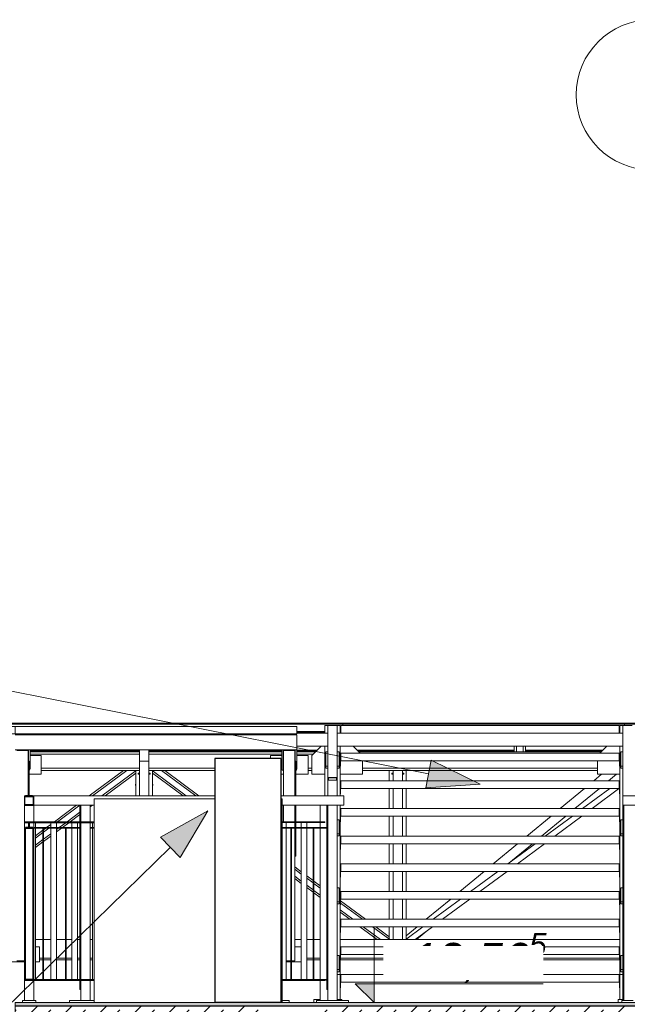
# Model space of a CAD drawing. Header units: centimetres. Extents: x -1103 to 10505, y -997 to 1780.
# Tile 75 of 102: x 8643 to 8967, y 834 to 1358. Entities that reach past the tile are written whole.
import ezdxf
from ezdxf.enums import TextEntityAlignment as Align

# ---------------------------------------------------------------- set-up
doc = ezdxf.new("R2010")
doc.units = ezdxf.units.CM
doc.header["$LTSCALE"] = 0.1
doc.header["$MEASUREMENT"] = 0
doc.linetypes.add('Wipeout_Contour', pattern=[1000, 0, -1000])
for name, color, linetype in [('2_barierki.K_IR', 7, 'Continuous'), ('2_kładka_IFC.K_IR', 7, 'Continuous'), ('2_lądowisko_IFC.ISTN', 7, 'Continuous'), ('2_schody.K_IR', 7, 'Continuous'), ('2_stropy.K_IR', 7, 'Continuous'), ('3_lądowisko.K_IR', 7, 'Continuous'), ('3_opisy.K_IR', 7, 'Continuous'), ('4_osie.ISTN', 7, 'Continuous'), ('5_wymiary.K_IR', 7, 'Continuous')]:
    doc.layers.add(name, color=color, linetype=linetype)
doc.styles.add('GENERATED_STYLE_1', font='txt')
doc.styles.add('GENERATED_STYLE_3', font='txt')
pattern_1 = [(45, (10358.23, -421.512), (-15.9099, 15.9099), []), (45, (10352.927, -416.21), (-15.9099, 15.9099), [])]
pattern_2 = [(45, (10358.23, -421.512), (-9.19239, 9.19239), []), (45, (10353.634, -416.916), (-9.19239, 9.19239), [9.75, -3.25])]

# ---------------------------------------------------------------- blocks, each defined once
blk = doc.blocks.new('ElemPrzekroju_678_2', base_point=(10358.23, -421.51))
at = {"layer": '3_lądowisko.K_IR', "color": 7, "linetype": 'Continuous', "lineweight": 15}
for p, q in [((8641.5, 983.79), (8774.22, 983.79)), ((8774.22, 983.79), (9043.14, 983.79))]:
    blk.add_line(p, q, dxfattribs=at)
blk = doc.blocks.new('ElemPrzekroju_681_2', base_point=(10358.23, -421.51))
at = {"layer": '3_lądowisko.K_IR', "color": 7, "linetype": 'Continuous', "lineweight": 15}
blk.add_line((8383.41, 983.79), (9035.77, 983.79), dxfattribs=at)
blk = doc.blocks.new('ElemPrzekroju_699_2', base_point=(10358.23, -421.51))
at = {"color": 254, "linetype": 'Wipeout_Contour', "lineweight": 0, "ltscale": 34798.264942}
blk.add_wipeout([(8650.86, 944.97), (8645.86, 944.97), (8645.86, 939.97), (8650.86, 939.97)], dxfattribs=at).dxf.layer = '2_barierki.K_IR'
at = {"layer": '2_barierki.K_IR', "linetype": 'Continuous', "lineweight": 0, "true_color": 0x000000}
h = blk.add_hatch(dxfattribs=at)
h.set_pattern_fill('Stal_0002', color=18, style=0, pattern_type=2)
h.set_pattern_definition(pattern_1)
h.paths.add_polyline_path([(8650.86, 944.97), (8645.86, 944.97), (8645.86, 939.97), (8650.86, 939.97)])
at = {"layer": '2_barierki.K_IR', "color": 7, "linetype": 'Continuous', "lineweight": 0}
for p, q in [((8645.86, 944.97), (8645.86, 939.97)), ((8650.86, 944.97), (8645.86, 944.97)), ((8646.43, 944.98), (8650.29, 944.98)), ((8650.86, 944.97), (8650.86, 939.97)), ((8650.86, 939.97), (8645.86, 939.97))]:
    blk.add_line(p, q, dxfattribs=at)
blk = doc.blocks.new('ElemPrzekroju_700_2', base_point=(10358.23, -421.51))
at = {"color": 254, "linetype": 'Wipeout_Contour', "lineweight": 0, "ltscale": 34758.954072}
blk.add_wipeout([(8650.86, 847.22), (8645.86, 847.22), (8645.86, 846.72), (8650.86, 846.72)], dxfattribs=at).dxf.layer = '2_barierki.K_IR'
at = {"layer": '2_barierki.K_IR', "linetype": 'Continuous', "lineweight": 0, "true_color": 0x000000}
h = blk.add_hatch(dxfattribs=at)
h.set_pattern_fill('Stal_0002', color=18, style=0, pattern_type=2)
h.set_pattern_definition(pattern_1)
h.paths.add_polyline_path([(8650.86, 847.22), (8645.86, 847.22), (8645.86, 846.72), (8650.86, 846.72)])
at = {"layer": '2_barierki.K_IR', "color": 7, "linetype": 'Continuous', "lineweight": 0}
for p, q in [((8645.86, 847.22), (8645.86, 846.72)), ((8650.86, 847.22), (8645.86, 847.22)), ((8650.86, 846.72), (8645.86, 846.72)), ((8650.86, 847.22), (8650.86, 846.72))]:
    blk.add_line(p, q, dxfattribs=at)
blk = doc.blocks.new('ElemPrzekroju_701_2', base_point=(10358.23, -421.51))
at = {"color": 254, "linetype": 'Wipeout_Contour', "lineweight": 0, "ltscale": 34793.310544}
blk.add_wipeout([(8650.86, 931.22), (8645.86, 931.22), (8645.86, 930.72), (8650.86, 930.72)], dxfattribs=at).dxf.layer = '2_barierki.K_IR'
at = {"layer": '2_barierki.K_IR', "linetype": 'Continuous', "lineweight": 0, "true_color": 0x000000}
h = blk.add_hatch(dxfattribs=at)
h.set_pattern_fill('Stal_0002', color=18, style=0, pattern_type=2)
h.set_pattern_definition(pattern_1)
h.paths.add_polyline_path([(8650.86, 931.22), (8645.86, 931.22), (8645.86, 930.72), (8650.86, 930.72)])
at = {"layer": '2_barierki.K_IR', "color": 7, "linetype": 'Continuous', "lineweight": 0}
for p, q in [((8645.86, 931.22), (8645.86, 930.72)), ((8650.86, 931.22), (8645.86, 931.22)), ((8650.86, 930.72), (8645.86, 930.72)), ((8650.86, 931.22), (8650.86, 930.72))]:
    blk.add_line(p, q, dxfattribs=at)
blk = doc.blocks.new('ElemPrzekroju_703_2', base_point=(10358.23, -421.51))
at = {"layer": '2_stropy.K_IR', "color": 7, "linetype": 'Continuous', "lineweight": 9}
for p, q in [((8815.31, 982.49), (8815.31, 983.29)), ((8815.31, 983.29), (8965.31, 983.29)), ((8965.31, 982.49), (8965.31, 983.29))]:
    blk.add_line(p, q, dxfattribs=at)
blk = doc.blocks.new('ElemPrzekroju_731_2', base_point=(10358.23, -421.51))
at = {"layer": '2_lądowisko_IFC.ISTN', "color": 252, "linetype": 'Continuous', "lineweight": 9}
for p, q in [((8790.86, 978.89), (8805.87, 978.89)), ((8807.37, 978.49), (8790.86, 978.49)), ((8964.37, 978.49), (8812.37, 978.49)), ((8813.87, 978.89), (8814.37, 978.89)), ((8807.37, 971.49), (8790.86, 971.49)), ((8964.37, 971.49), (8812.37, 971.49)), ((8906.61, 968.49), (8906.61, 971.49)), ((8907.81, 968.49), (8907.81, 971.49)), ((8911.41, 968.49), (8911.41, 971.49)), ((8912.61, 968.49), (8912.61, 971.49)), ((8706.61, 969.39), (8648.86, 969.39)), ((8706.61, 968.84), (8648.86, 968.84)), ((8648.86, 968.49), (8707.1, 968.49)), ((8648.86, 967.29), (8707.1, 967.29)), ((8706.61, 968.49), (8706.61, 969.49)), ((8706.61, 968.49), (8706.96, 968.49)), ((8706.96, 968.49), (8707.1, 968.49)), ((8707.1, 969.49), (8707.1, 963.49)), ((8712.1, 969.49), (8712.1, 963.49)), ((8712.1, 968.49), (8782.86, 968.49)), ((8712.1, 968.49), (8712.26, 968.49)), ((8712.1, 967.29), (8782.86, 967.29)), ((8712.26, 968.49), (8712.61, 968.49)), ((8712.61, 968.49), (8712.61, 969.49)), ((8782.86, 969.39), (8712.61, 969.39)), ((8782.86, 968.84), (8712.61, 968.84)), ((8801.71, 969.39), (8790.86, 969.39)), ((8801.16, 968.84), (8790.86, 968.84)), ((8790.86, 968.49), (8800.81, 968.49)), ((8790.86, 967.29), (8799.61, 967.29)), ((8906.61, 969.39), (8822.93, 969.39)), ((8906.61, 968.84), (8823.48, 968.84)), ((8823.83, 968.49), (8952.91, 968.49)), ((8906.61, 968.49), (8906.96, 968.49)), ((8906.96, 968.49), (8907.81, 968.49)), ((8907.81, 968.49), (8911.41, 968.49)), ((8911.41, 968.49), (8912.26, 968.49)), ((8912.26, 968.49), (8912.61, 968.49)), ((8953.81, 969.39), (8912.61, 969.39)), ((8953.26, 968.84), (8912.61, 968.84)), ((8707.1, 963.49), (8707.1, 944.99)), ((8707.1, 963.49), (8712.1, 963.49)), ((8712.1, 963.49), (8712.1, 944.99)), ((8654.86, 959.69), (8707.1, 959.69)), ((8654.86, 958.49), (8700.33, 958.49)), ((8680.42, 944.99), (8698.65, 958.49)), ((8682.1, 944.99), (8700.33, 958.49)), ((8687.14, 944.99), (8705.37, 958.49)), ((8688.82, 944.99), (8705.1, 957.04)), ((8705.37, 958.49), (8700.33, 958.49)), ((8705.1, 944.99), (8705.1, 958.29)), ((8705.37, 958.49), (8707.1, 958.49)), ((8706.4, 956.49), (8706.4, 957.12)), ((8706.4, 957.12), (8707.1, 957.12)), ((8707.1, 956.49), (8706.4, 956.49)), ((8712.1, 959.69), (8747.31, 959.69)), ((8712.1, 958.49), (8713.83, 958.49)), ((8712.1, 957.12), (8712.8, 957.12)), ((8712.8, 956.49), (8712.1, 956.49)), ((8712.12, 944.99), (8712.12, 956.49)), ((8712.8, 957.12), (8712.8, 956.49)), ((8713.83, 958.49), (8732.05, 944.99)), ((8718.87, 958.49), (8713.83, 958.49)), ((8714.1, 944.99), (8714.1, 958.29)), ((8730.37, 944.99), (8714.1, 957.04)), ((8718.87, 958.49), (8747.31, 958.49)), ((8718.87, 958.49), (8737.09, 944.99)), ((8738.77, 944.99), (8720.55, 958.49)), ((8796.86, 959.69), (8798.82, 959.69)), ((8796.86, 958.49), (8798.82, 958.49)), ((8825.82, 959.69), (8950.92, 959.69)), ((8825.82, 958.49), (8842.1, 958.49)), ((8840.1, 953.01), (8840.1, 958.49)), ((8841.4, 956.49), (8841.4, 957.12)), ((8841.4, 957.12), (8842.1, 957.12)), ((8842.1, 956.49), (8841.4, 956.49)), ((8842.1, 958.49), (8842.1, 953.01)), ((8847.1, 958.49), (8842.1, 958.49)), ((8847.1, 958.49), (8847.1, 953.01)), ((8847.1, 958.49), (8950.92, 958.49)), ((8847.1, 957.12), (8847.8, 957.12)), ((8847.8, 956.49), (8847.1, 956.49)), ((8847.8, 957.12), (8847.8, 956.49)), ((8849.1, 953.01), (8849.1, 958.49)), ((8948.9, 953.01), (8953.12, 956.49)), ((8956.75, 953.01), (8960.96, 956.49)), ((8705.05, 950.49), (8705.05, 951.29)), ((8705.05, 951.29), (8705.1, 951.29)), ((8705.1, 950.49), (8705.05, 950.49)), ((8714.1, 951.29), (8714.15, 951.29)), ((8714.15, 950.49), (8714.1, 950.49)), ((8714.15, 951.29), (8714.15, 950.49)), ((8962.37, 952.59), (8962.87, 952.96)), ((8840.1, 938.26), (8840.1, 949.01)), ((8842.1, 949.01), (8842.1, 938.26)), ((8847.1, 949.01), (8847.1, 938.26)), ((8849.1, 938.26), (8849.1, 949.01)), ((8931.08, 938.26), (8944.06, 949.01)), ((8938.92, 938.26), (8951.91, 949.01)), ((8943.02, 938.26), (8957.53, 949.01)), ((8948.06, 938.26), (8962.87, 949.23)), ((8661.84, 931.23), (8673.66, 939.98)), ((8663.52, 931.23), (8675.34, 939.98)), ((8680.86, 939.09), (8682.06, 939.98)), ((8668.57, 931.23), (8675.36, 936.26)), ((8670.25, 931.23), (8675.36, 935.01)), ((8840.1, 923.52), (8840.1, 934.26)), ((8842.1, 934.26), (8842.1, 923.52)), ((8847.1, 934.26), (8847.1, 923.52)), ((8849.1, 923.52), (8849.1, 934.26)), ((8913.26, 923.52), (8926.24, 934.26)), ((8921.1, 923.52), (8934.09, 934.26)), ((8923.12, 923.52), (8937.62, 934.26)), ((8928.16, 923.52), (8942.66, 934.26)), ((8657.67, 928.14), (8659.93, 929.81)), ((8659.35, 928.14), (8659.93, 928.56)), ((8664.39, 928.14), (8667.89, 930.73)), ((8666.07, 928.14), (8669.57, 930.73)), ((8651.82, 923.8), (8655.76, 926.72)), ((8651.82, 922.55), (8655.76, 925.47)), ((8656.06, 926.94), (8657.27, 927.84)), ((8656.06, 925.7), (8658.95, 927.84)), ((8656.06, 921.96), (8659.93, 924.83)), ((8656.06, 920.72), (8659.93, 923.58)), ((8662.93, 925.81), (8665.67, 927.84)), ((8662.93, 927.05), (8663.99, 927.84)), ((8651.82, 918.82), (8655.76, 921.74)), ((8651.82, 917.58), (8655.76, 920.5)), ((8840.1, 908.78), (8840.1, 919.52)), ((8842.1, 919.52), (8842.1, 908.78)), ((8847.1, 919.52), (8847.1, 908.78)), ((8849.1, 908.78), (8849.1, 919.52)), ((8895.43, 908.78), (8908.42, 919.52)), ((8903.22, 908.78), (8917.72, 919.52)), ((8903.76, 909.18), (8916.27, 919.52)), ((8908.26, 908.78), (8922.76, 919.52)), ((8793.26, 904.62), (8789.87, 907.14)), ((8789.87, 905.9), (8793.26, 903.38)), ((8789.87, 902.16), (8793.26, 899.65)), ((8799.66, 899.89), (8796.26, 902.4)), ((8840.1, 894.04), (8840.1, 904.78)), ((8842.1, 904.78), (8842.1, 894.04)), ((8847.1, 904.78), (8847.1, 894.04)), ((8849.1, 894.04), (8849.1, 904.78)), ((8877.61, 894.04), (8890.6, 904.78)), ((8883.32, 894.04), (8897.82, 904.78)), ((8888.36, 894.04), (8902.86, 904.78)), ((8793.26, 898.4), (8789.87, 900.92)), ((8796.26, 901.16), (8799.66, 898.64)), ((8796.26, 897.42), (8799.66, 894.91)), ((8803.37, 897.14), (8799.96, 899.66)), ((8799.96, 898.42), (8803.37, 895.89)), ((8799.66, 893.66), (8796.26, 896.18)), ((8799.96, 894.69), (8803.37, 892.16)), ((8803.37, 890.91), (8799.96, 893.44)), ((8827.45, 879.3), (8814.17, 889.14)), ((8814.17, 887.89), (8825.77, 879.3)), ((8840.1, 879.3), (8840.1, 890.04)), ((8842.1, 890.04), (8842.1, 879.3)), ((8847.1, 890.04), (8847.1, 879.3)), ((8849.1, 879.3), (8849.1, 890.04)), ((8859.79, 879.3), (8872.78, 890.04)), ((8863.42, 879.3), (8877.92, 890.04)), ((8868.46, 879.3), (8882.96, 890.04)), ((8813.87, 884.38), (8820.73, 879.3)), ((8819.05, 879.3), (8813.87, 883.14)), ((8833.65, 868.49), (8824.45, 875.3)), ((8826.13, 875.3), (8835.33, 868.49)), ((8831.17, 875.3), (8840.37, 868.49)), ((8840.1, 869.93), (8832.85, 875.3)), ((8840.1, 868.69), (8840.1, 875.3)), ((8842.1, 875.3), (8842.1, 868.49)), ((8847.1, 875.3), (8847.1, 868.49)), ((8848.83, 868.49), (8858.02, 875.3)), ((8849.1, 868.83), (8849.1, 875.3)), ((8849.1, 870.45), (8854.95, 875.3)), ((8853.87, 868.49), (8863.06, 875.3)), ((8854.56, 868.49), (8860.54, 873.43)), ((8651.82, 868.49), (8655.76, 868.49)), ((8656.06, 868.49), (8659.93, 868.49)), ((8662.93, 868.49), (8667.76, 868.49)), ((8668.06, 868.49), (8671.04, 868.49)), ((8674.04, 868.49), (8675.36, 868.49)), ((8680.86, 868.49), (8682.15, 868.49)), ((8789.87, 868.49), (8793.26, 868.49)), ((8796.26, 868.49), (8799.66, 868.49)), ((8799.96, 868.49), (8803.37, 868.49)), ((8813.87, 868.49), (8962.87, 868.49)), ((8653.87, 858.49), (8655.76, 858.49)), ((8653.87, 857.69), (8655.76, 857.69)), ((8656.06, 858.49), (8659.93, 858.49)), ((8656.06, 857.69), (8659.93, 857.69)), ((8662.93, 858.49), (8667.76, 858.49)), ((8662.93, 857.69), (8667.76, 857.69)), ((8668.06, 858.49), (8671.04, 858.49)), ((8668.06, 857.69), (8671.04, 857.69)), ((8674.04, 858.49), (8675.36, 858.49)), ((8674.04, 857.69), (8675.36, 857.69)), ((8680.86, 858.49), (8682.15, 858.49)), ((8680.86, 857.69), (8682.15, 857.69)), ((8796.26, 858.49), (8799.66, 858.49)), ((8796.26, 857.69), (8799.66, 857.69)), ((8799.96, 858.49), (8803.37, 858.49)), ((8799.96, 857.69), (8803.37, 857.69)), ((8814.17, 858.49), (8962.57, 858.49)), ((8814.17, 857.69), (8962.57, 857.69))]:
    blk.add_line(p, q, dxfattribs=at)
blk = doc.blocks.new('ElemPrzekroju_770_2', base_point=(10358.23, -421.51))
at = {"layer": '2_schody.K_IR', "linetype": 'Continuous', "lineweight": 0, "true_color": 0x000000}
blk.add_hatch(color=18, dxfattribs=at).paths.add_polyline_path([(8805.87, 832.99), (8980.87, 832.99), (8980.87, 834.99), (8640.86, 834.99), (8640.86, 832.99), (8775.87, 832.99)])
at = {"layer": '2_schody.K_IR', "color": 7, "linetype": 'Continuous', "lineweight": 9}
for p, q in [((9000.87, 820.14), (9000.87, 834.99)), ((9000.87, 817.99), (9000.87, 818.14))]:
    blk.add_line(p, q, dxfattribs=at)
at = {"color": 254, "linetype": 'Wipeout_Contour', "lineweight": 0, "ltscale": 34988.709772}
blk.add_wipeout([(8640.86, 812.99), (8775.87, 812.99), (8775.87, 832.99), (8640.86, 832.99)], dxfattribs=at).dxf.layer = '2_schody.K_IR'
at = {"color": 254, "linetype": 'Wipeout_Contour', "lineweight": 0, "ltscale": 35725.51581}
blk.add_wipeout([(8805.87, 812.99), (8980.87, 812.99), (8980.87, 832.99), (8805.87, 832.99)], dxfattribs=at).dxf.layer = '2_schody.K_IR'
at = {"layer": '2_schody.K_IR', "linetype": 'Continuous', "lineweight": 0, "true_color": 0x000000}
h = blk.add_hatch(dxfattribs=at)
h.set_pattern_fill('Beton_zbrojony_0002', color=18, style=0, pattern_type=2)
h.set_pattern_definition(pattern_2)
h.paths.add_polyline_path([(8640.86, 812.99), (8775.87, 812.99), (8775.87, 832.99), (8640.86, 832.99)])
h = blk.add_hatch(dxfattribs=at)
h.set_pattern_fill('Beton_zbrojony_0002', color=18, style=0, pattern_type=2)
h.set_pattern_definition(pattern_2)
h.paths.add_polyline_path([(8805.87, 812.99), (8980.87, 812.99), (8980.87, 832.99), (8805.87, 832.99)])
at = {"layer": '2_schody.K_IR', "color": 7, "linetype": 'Continuous', "lineweight": 15}
blk.add_line((8978.87, 834.99), (8640.86, 834.99), dxfattribs=at)
at = {"layer": '2_schody.K_IR', "color": 7, "linetype": 'Continuous', "lineweight": 9}
blk.add_line((8983.37, 834.99), (9000.87, 834.99), dxfattribs=at)
at = {"layer": '2_schody.K_IR', "color": 7, "linetype": 'Continuous', "lineweight": 0}
blk.add_line((8980.87, 820.14), (8980.87, 817.99), dxfattribs=at)
at = {"layer": '2_schody.K_IR', "color": 7, "linetype": 'Continuous', "lineweight": 30}
for p, q in [((8775.87, 812.99), (8640.86, 812.99)), ((8944.19, 812.99), (8805.87, 812.99))]:
    blk.add_line(p, q, dxfattribs=at)
at = {"layer": '2_schody.K_IR', "color": 7, "linetype": 'Continuous', "lineweight": 0, "flags": 128}
blk.add_lwpolyline([(8640.86, 834.99), (8640.86, 832.99), (8640.86, 812.99)], dxfattribs=at)
at = {"layer": '2_schody.K_IR', "color": 7, "linetype": 'Continuous', "lineweight": 30, "flags": 128}
blk.add_lwpolyline([(8980.87, 832.99), (8805.87, 832.99), (8775.87, 832.99), (8640.86, 832.99)], dxfattribs=at)
blk = doc.blocks.new('ElemPrzekroju_942_2', base_point=(10358.23, -421.51))
at = {"layer": '3_lądowisko.K_IR', "color": 7, "linetype": 'Continuous', "lineweight": 15}
for p, q in [((8683, 943.47), (8747.31, 943.47)), ((8683, 834.99), (8683, 943.47)), ((8782.31, 943.47), (8783, 943.47)), ((8783, 834.99), (8783, 943.47))]:
    blk.add_line(p, q, dxfattribs=at)
blk = doc.blocks.new('ElemPrzekroju_943_2', base_point=(10358.23, -421.51))
at = {"color": 254, "linetype": 'Wipeout_Contour', "lineweight": 0, "ltscale": 35244.500371}
blk.add_wipeout([(8747.31, 834.97), (8782.31, 834.97), (8782.31, 964.97), (8747.31, 964.97)], dxfattribs=at).dxf.layer = '3_lądowisko.K_IR'
at = {"layer": '3_lądowisko.K_IR', "color": 7, "linetype": 'Continuous', "lineweight": 30}
for p, q in [((8747.31, 964.97), (8747.31, 834.97)), ((8782.31, 964.97), (8747.31, 964.97)), ((8782.31, 964.97), (8782.31, 834.97)), ((8782.31, 834.97), (8747.31, 834.97))]:
    blk.add_line(p, q, dxfattribs=at)
blk = doc.blocks.new('ElemPrzekroju_1027_2', base_point=(10358.23, -421.51))
at = {"layer": '2_stropy.K_IR', "color": 7, "linetype": 'Continuous', "lineweight": 9}
for p, q in [((8407.1, 982.04), (8640.86, 982.04)), ((8640.86, 982.04), (8790.86, 982.04)), ((8640.86, 978.04), (8640.86, 982.04)), ((8790.86, 978.04), (8790.86, 982.04)), ((8407.1, 978.04), (8640.86, 978.04)), ((8640.86, 978.04), (8790.86, 978.04))]:
    blk.add_line(p, q, dxfattribs=at)
blk = doc.blocks.new('ElemPrzekroju_1029_2', base_point=(10358.23, -421.51))
at = {"layer": '2_stropy.K_IR', "color": 7, "linetype": 'Continuous', "lineweight": 9}
for p, q in [((8383.41, 983.29), (8815.31, 983.29)), ((8965.31, 983.29), (9035.78, 983.29)), ((8790.86, 979.29), (8805.87, 979.29)), ((8813.87, 979.29), (8814.37, 979.29))]:
    blk.add_line(p, q, dxfattribs=at)
blk = doc.blocks.new('ElemPrzekroju_1136_2', base_point=(10358.23, -421.51))
at = {"layer": '2_barierki.K_IR', "color": 7, "linetype": 'Continuous', "lineweight": 0}
for p, q in [((8805.87, 944.99), (8815.87, 944.99)), ((8815.87, 944.99), (8815.87, 939.99)), ((8805.87, 939.99), (8815.87, 939.99))]:
    blk.add_line(p, q, dxfattribs=at)
blk = doc.blocks.new('ElemPrzekroju_1138_2', base_point=(10358.23, -421.51))
at = {"layer": '2_kładka_IFC.K_IR', "color": 7, "linetype": 'Continuous', "lineweight": 15}
for p, q in [((8807.37, 982.49), (8805.87, 982.49)), ((8805.87, 978.49), (8805.87, 982.49)), ((8807.97, 982.49), (8807.37, 982.49)), ((8807.37, 954.87), (8807.37, 982.49)), ((8807.97, 982.49), (8811.77, 982.49)), ((8812.37, 982.49), (8811.77, 982.49)), ((8813.87, 982.49), (8812.37, 982.49)), ((8812.37, 960.42), (8812.37, 982.49)), ((8812.37, 981.89), (8812.37, 978.49)), ((8813.87, 982.49), (8813.87, 982.49)), ((8813.87, 978.49), (8813.87, 982.49)), ((8814.37, 978.49), (8814.37, 982.49)), ((8814.37, 982.49), (8962.37, 982.49)), ((8962.37, 978.49), (8962.37, 982.49)), ((8964.37, 982.49), (8962.87, 982.49)), ((8962.87, 982.49), (8962.87, 978.49)), ((8964.37, 982.49), (8969.37, 982.49)), ((8964.37, 982.49), (8964.37, 944.99)), ((8790.86, 977.49), (8640.86, 977.49)), ((8790.86, 977.49), (8790.86, 977.49)), ((8790.86, 969.49), (8790.86, 977.49)), ((8790.86, 976.69), (8790.86, 977.06)), ((8790.86, 976.69), (8790.86, 975.69)), ((8790.86, 971.49), (8790.86, 965.76)), ((8803.81, 971.49), (8798.82, 966.49)), ((8805.87, 944.99), (8805.87, 971.49)), ((8813.87, 971.49), (8813.87, 963.75)), ((8813.87, 944.99), (8813.87, 971.49)), ((8824.57, 967.75), (8820.83, 971.49)), ((8955.91, 971.49), (8952.17, 967.75)), ((8962.87, 971.49), (8962.87, 849.82)), ((8790.86, 969.49), (8640.86, 969.49)), ((8647.86, 969.22), (8641.86, 969.22)), ((8647.86, 968.51), (8647.86, 969.22)), ((8647.86, 944.99), (8647.86, 968.51)), ((8648.06, 969.49), (8648.06, 963.51)), ((8648.86, 969.49), (8648.86, 959.35)), ((8648.86, 969.49), (8648.86, 965.76)), ((8654.86, 966.55), (8648.86, 966.55)), ((8648.86, 965.76), (8648.86, 959.35)), ((8654.86, 956.55), (8654.86, 966.55)), ((8776.86, 966.55), (8776.86, 964.97)), ((8782.86, 966.55), (8776.86, 966.55)), ((8782.86, 969.49), (8782.86, 959.35)), ((8783.66, 969.49), (8783.66, 958.55)), ((8783.86, 944.99), (8783.86, 969.22)), ((8789.86, 969.22), (8783.86, 969.22)), ((8789.86, 968.51), (8789.86, 969.22)), ((8789.86, 944.99), (8789.86, 968.51)), ((8790.06, 969.49), (8790.06, 963.51)), ((8790.86, 969.49), (8790.86, 970.29)), ((8790.86, 969.49), (8790.86, 959.35)), ((8796.86, 966.55), (8790.86, 966.55)), ((8790.86, 965.76), (8790.86, 959.35)), ((8796.86, 956.55), (8796.86, 966.55)), ((8798.82, 966.49), (8798.82, 956.49)), ((8806.37, 968.39), (8806.37, 960.88)), ((8807.37, 968.39), (8806.37, 968.39)), ((8813.37, 968.39), (8812.37, 968.39)), ((8813.37, 960.88), (8813.37, 968.39)), ((8814.37, 967.75), (8814.37, 963.75)), ((8962.37, 967.75), (8814.37, 967.75)), ((8962.37, 967.75), (8962.37, 963.75)), ((8963.37, 968.39), (8963.37, 960.88)), ((8964.37, 968.39), (8963.37, 968.39)), ((8648.06, 963.51), (8647.86, 963.51)), ((8648.36, 963.51), (8648.06, 963.51)), ((8648.36, 944.99), (8648.36, 963.51)), ((8648.36, 963.21), (8648.36, 963.51)), ((8790.06, 963.51), (8789.86, 963.51)), ((8790.36, 963.51), (8790.06, 963.51)), ((8790.36, 963.21), (8790.36, 963.51)), ((8790.36, 944.99), (8790.36, 963.51)), ((8806.37, 959.8), (8806.37, 960.88)), ((8806.37, 960.88), (8807.37, 960.88)), ((8812.37, 960.88), (8813.37, 960.88)), ((8812.37, 960.42), (8812.37, 957.94)), ((8812.37, 960.42), (8812.37, 957.94)), ((8813.37, 959.8), (8813.37, 960.88)), ((8814.17, 963.75), (8813.87, 963.75)), ((8813.87, 960.75), (8814.17, 960.75)), ((8814.17, 960.75), (8814.17, 963.75)), ((8962.37, 963.75), (8814.37, 963.75)), ((8825.82, 956.49), (8825.82, 963.75)), ((8950.92, 956.49), (8950.92, 963.75)), ((8962.57, 960.75), (8962.57, 963.75)), ((8962.57, 963.75), (8962.87, 963.75)), ((8962.87, 960.75), (8962.57, 960.75)), ((8963.37, 960.88), (8964.37, 960.88)), ((8963.37, 959.8), (8963.37, 960.88)), ((8648.63, 958.78), (8648.36, 958.67)), ((8648.36, 956.55), (8654.86, 956.55)), ((8648.86, 959.35), (8648.63, 958.78)), ((8782.31, 956.55), (8783.86, 956.55)), ((8783.1, 958.78), (8782.86, 959.35)), ((8783.66, 958.55), (8783.1, 958.78)), ((8783.86, 958.55), (8783.66, 958.55)), ((8790.63, 958.78), (8790.36, 958.67)), ((8790.36, 956.55), (8796.86, 956.55)), ((8790.86, 959.35), (8790.63, 958.78)), ((8798.82, 956.49), (8805.87, 956.49)), ((8806.37, 959.8), (8807.37, 959.8)), ((8807.37, 954.87), (8812.37, 954.87)), ((8807.37, 953.32), (8807.37, 954.87)), ((8807.67, 954.68), (8807.67, 953.32)), ((8812.07, 954.68), (8807.67, 954.68)), ((8812.07, 953.32), (8812.07, 954.68)), ((8812.37, 959.8), (8813.37, 959.8)), ((8812.37, 957.94), (8812.37, 954.87)), ((8812.37, 954.87), (8812.37, 957.94)), ((8812.37, 954.87), (8812.37, 953.32)), ((8813.87, 956.49), (8825.82, 956.49)), ((8962.87, 956.49), (8950.92, 956.49)), ((8963.37, 959.8), (8964.37, 959.8)), ((8807.37, 953.32), (8807.37, 944.99)), ((8812.37, 953.32), (8807.37, 953.32)), ((8812.37, 953.32), (8812.37, 944.99)), ((8962.37, 953.01), (8814.37, 953.01)), ((8814.37, 953.01), (8814.37, 949.01)), ((8962.37, 953.01), (8962.37, 949.01)), ((8645.86, 944.99), (8645.86, 944.39)), ((8646.46, 944.99), (8645.86, 944.99)), ((8645.86, 944.39), (8645.86, 944.4)), ((8645.86, 940.58), (8645.86, 944.39)), ((8646.46, 944.99), (8646.46, 944.99)), ((8650.86, 944.99), (8650.26, 944.99)), ((8650.26, 944.99), (8650.26, 944.99)), ((8675.36, 944.99), (8650.86, 944.99)), ((8650.86, 944.97), (8650.86, 944.99)), ((8675.36, 944.98), (8675.36, 944.99)), ((8675.86, 944.99), (8675.36, 944.99)), ((8675.86, 944.98), (8675.86, 944.99)), ((8747.31, 944.99), (8675.86, 944.99)), ((8805.58, 944.99), (8782.31, 944.99)), ((8814.17, 949.01), (8813.87, 949.01)), ((8813.87, 946.01), (8814.17, 946.01)), ((8814.17, 946.01), (8814.17, 949.01)), ((8962.37, 949.01), (8814.37, 949.01)), ((8962.57, 946.01), (8962.57, 949.01)), ((8962.57, 949.01), (8962.87, 949.01)), ((8962.87, 946.01), (8962.57, 946.01)), ((8974.37, 944.99), (8964.37, 944.99)), ((8964.37, 944.99), (8964.37, 944.39)), ((8964.37, 944.39), (8964.37, 940.59)), ((8645.86, 940.58), (8645.86, 939.99)), ((8645.86, 940.57), (8645.86, 940.58)), ((8645.86, 939.99), (8645.86, 835.99)), ((8645.86, 939.99), (8645.86, 939.99)), ((8650.86, 939.97), (8650.86, 931.22)), ((8675.36, 939.98), (8675.36, 931.23)), ((8675.86, 939.98), (8675.86, 931.23)), ((8680.86, 939.98), (8680.86, 931.23)), ((8783.86, 931.24), (8783.86, 939.99)), ((8789.86, 931.24), (8789.86, 939.99)), ((8790.36, 931.24), (8790.36, 939.99)), ((8805.87, 939.99), (8805.59, 939.99)), ((8806.87, 939.99), (8806.87, 928.14)), ((8807.37, 841.79), (8807.37, 939.99)), ((8812.37, 939.99), (8812.37, 835.99)), ((8813.87, 849.82), (8813.87, 939.99)), ((8964.37, 940.59), (8964.37, 939.99)), ((8964.37, 835.99), (8964.37, 939.99)), ((8974.37, 939.99), (8964.37, 939.99)), ((8964.97, 835.99), (8964.97, 939.99)), ((8813.87, 931.26), (8813.87, 934.26)), ((8814.17, 934.26), (8813.87, 934.26)), ((8814.17, 931.26), (8814.17, 934.26)), ((8962.37, 938.26), (8814.37, 938.26)), ((8814.37, 938.26), (8814.37, 934.26)), ((8962.37, 934.26), (8814.37, 934.26)), ((8962.37, 938.26), (8962.37, 934.26)), ((8962.57, 931.26), (8962.57, 934.26)), ((8962.57, 934.26), (8962.87, 934.26)), ((8650.86, 930.72), (8650.86, 847.22)), ((8675.36, 930.73), (8675.36, 847.23)), ((8675.86, 930.73), (8675.86, 847.23)), ((8680.86, 930.73), (8680.86, 928.14)), ((8789.86, 928.14), (8789.86, 930.74)), ((8790.36, 928.14), (8790.36, 930.74)), ((8813.37, 932.25), (8812.37, 932.25)), ((8813.37, 924.73), (8813.37, 932.25)), ((8813.87, 931.26), (8814.17, 931.26)), ((8962.87, 931.26), (8962.57, 931.26)), ((8963.37, 932.25), (8963.37, 924.73)), ((8964.37, 932.25), (8963.37, 932.25)), ((8646.36, 927.84), (8646.36, 847.22)), ((8650.36, 928.14), (8650.36, 928.14)), ((8650.36, 847.22), (8650.36, 927.84)), ((8650.36, 927.84), (8650.36, 927.84)), ((8650.86, 928.14), (8675.36, 928.14)), ((8650.86, 927.84), (8655.76, 927.84)), ((8655.76, 847.23), (8655.76, 927.84)), ((8656.06, 927.84), (8655.76, 927.84)), ((8656.06, 847.23), (8656.06, 927.84)), ((8656.06, 927.84), (8667.76, 927.84)), ((8667.76, 847.23), (8667.76, 927.84)), ((8668.06, 927.84), (8667.76, 927.84)), ((8668.06, 847.23), (8668.06, 927.84)), ((8668.06, 927.84), (8675.36, 927.84)), ((8680.86, 927.84), (8680.86, 928.14)), ((8680.86, 928.14), (8683, 928.14)), ((8680.86, 927.84), (8680.86, 847.23)), ((8680.86, 927.84), (8683, 927.84)), ((8783, 928.14), (8806.87, 928.14)), ((8783, 927.84), (8787.66, 927.84)), ((8787.66, 847.24), (8787.66, 927.84)), ((8787.96, 927.84), (8787.66, 927.84)), ((8787.96, 847.24), (8787.96, 927.84)), ((8787.96, 927.84), (8799.66, 927.84)), ((8789.87, 857.18), (8789.86, 927.84)), ((8790.36, 916.04), (8790.36, 927.84)), ((8799.66, 847.24), (8799.66, 927.84)), ((8799.96, 927.84), (8799.66, 927.84)), ((8799.96, 847.24), (8799.96, 927.84)), ((8799.96, 927.84), (8806.87, 927.84)), ((8806.87, 927.84), (8806.87, 928.14)), ((8806.87, 927.84), (8806.87, 847.14)), ((8812.37, 924.73), (8813.37, 924.73)), ((8812.37, 923.66), (8813.37, 923.66)), ((8813.37, 923.66), (8813.37, 924.73)), ((8962.37, 923.52), (8814.37, 923.52)), ((8814.37, 923.52), (8814.37, 919.52)), ((8962.37, 923.52), (8962.37, 919.52)), ((8963.37, 923.66), (8963.37, 924.73)), ((8963.37, 924.73), (8964.37, 924.73)), ((8963.37, 923.66), (8964.37, 923.66)), ((8813.87, 916.52), (8813.87, 919.52)), ((8814.17, 919.52), (8813.87, 919.52)), ((8814.17, 916.52), (8814.17, 919.52)), ((8962.37, 919.52), (8814.37, 919.52)), ((8962.57, 919.52), (8962.87, 919.52)), ((8962.57, 916.52), (8962.57, 919.52)), ((8789.87, 916.04), (8790.36, 916.04)), ((8789.96, 915.83), (8789.87, 915.83)), ((8789.87, 913.1), (8789.96, 913.1)), ((8790.36, 912.89), (8789.87, 912.89)), ((8789.96, 913.1), (8789.96, 915.83)), ((8790.36, 916.04), (8790.36, 912.89)), ((8813.87, 916.52), (8814.17, 916.52)), ((8962.87, 916.52), (8962.57, 916.52)), ((8962.37, 908.78), (8814.37, 908.78)), ((8814.37, 908.78), (8814.37, 904.78)), ((8962.37, 908.78), (8962.37, 904.78)), ((8813.87, 901.78), (8813.87, 904.78)), ((8814.17, 904.78), (8813.87, 904.78)), ((8814.17, 901.78), (8814.17, 904.78)), ((8962.37, 904.78), (8814.37, 904.78)), ((8962.57, 901.78), (8962.57, 904.78)), ((8962.57, 904.78), (8962.87, 904.78)), ((8813.87, 901.78), (8814.17, 901.78)), ((8962.87, 901.78), (8962.57, 901.78)), ((8813.37, 896.1), (8812.37, 896.1)), ((8812.37, 892.34), (8812.37, 893.57)), ((8813.37, 888.58), (8813.37, 896.1)), ((8814.37, 894.04), (8814.37, 890.04)), ((8962.37, 894.04), (8814.37, 894.04)), ((8962.37, 894.04), (8962.37, 890.04)), ((8964.37, 896.1), (8963.37, 896.1)), ((8963.37, 896.1), (8963.37, 888.58)), ((8812.37, 888.58), (8813.37, 888.58)), ((8812.37, 887.51), (8813.37, 887.51)), ((8813.37, 887.51), (8813.37, 888.58)), ((8814.17, 890.04), (8813.87, 890.04)), ((8813.87, 887.04), (8813.87, 890.04)), ((8813.87, 887.04), (8814.17, 887.04)), ((8814.17, 887.04), (8814.17, 890.04)), ((8962.37, 890.04), (8814.37, 890.04)), ((8962.57, 887.04), (8962.57, 890.04)), ((8962.57, 890.04), (8962.87, 890.04)), ((8962.87, 887.04), (8962.57, 887.04)), ((8963.37, 887.51), (8963.37, 888.58)), ((8963.37, 888.58), (8964.37, 888.58)), ((8963.37, 887.51), (8964.37, 887.51)), ((8814.37, 879.3), (8814.37, 875.3)), ((8962.37, 879.3), (8814.37, 879.3)), ((8962.37, 879.3), (8962.37, 875.3)), ((8813.87, 872.3), (8813.87, 875.3)), ((8814.17, 875.3), (8813.87, 875.3)), ((8813.87, 872.3), (8814.17, 872.3)), ((8814.17, 872.3), (8814.17, 875.3)), ((8962.37, 875.3), (8814.37, 875.3)), ((8962.57, 872.3), (8962.57, 875.3)), ((8962.57, 875.3), (8962.87, 875.3)), ((8962.87, 872.3), (8962.57, 872.3)), ((8653.87, 864.56), (8651.82, 864.56)), ((8653.87, 856.56), (8653.87, 864.56)), ((8793.26, 864.56), (8789.87, 864.56)), ((8789.87, 857.18), (8789.87, 863.95)), ((8813.87, 857.56), (8813.87, 860.56)), ((8814.17, 860.56), (8813.87, 860.56)), ((8814.17, 857.56), (8814.17, 860.56)), ((8814.37, 864.56), (8814.37, 860.56)), ((8962.37, 864.56), (8814.37, 864.56)), ((8962.37, 860.56), (8814.37, 860.56)), ((8962.37, 864.56), (8962.37, 860.56)), ((8962.57, 857.56), (8962.57, 860.56)), ((8962.57, 860.56), (8962.87, 860.56)), ((8635.87, 856.56), (8645.86, 856.56)), ((8641.87, 857.18), (8645.86, 857.18)), ((8651.82, 856.56), (8653.87, 856.56)), ((8785.15, 857.18), (8787.66, 857.18)), ((8785.15, 856.56), (8787.66, 856.56)), ((8787.96, 857.18), (8789.87, 857.18)), ((8787.96, 856.56), (8793.26, 856.56)), ((8813.37, 859.95), (8812.37, 859.95)), ((8812.37, 854.96), (8812.37, 857.43)), ((8813.37, 852.44), (8813.37, 859.95)), ((8813.87, 857.56), (8814.17, 857.56)), ((8962.87, 857.56), (8962.57, 857.56)), ((8964.37, 859.95), (8963.37, 859.95)), ((8963.37, 859.95), (8963.37, 852.44)), ((8812.37, 852.44), (8813.37, 852.44)), ((8812.37, 851.36), (8813.37, 851.36)), ((8812.37, 849.82), (8813.87, 849.82)), ((8813.37, 851.36), (8813.37, 852.44)), ((8813.87, 849.82), (8813.87, 845.82)), ((8814.37, 849.82), (8814.37, 845.82)), ((8962.37, 849.82), (8814.37, 849.82)), ((8962.37, 849.82), (8962.37, 845.82)), ((8962.87, 849.82), (8964.37, 849.82)), ((8962.87, 849.82), (8962.87, 845.82)), ((8963.37, 851.36), (8963.37, 852.44)), ((8963.37, 852.44), (8964.37, 852.44)), ((8963.37, 851.36), (8964.37, 851.36)), ((8650.86, 846.72), (8650.86, 835.99)), ((8675.36, 846.73), (8675.36, 841.79)), ((8675.86, 846.73), (8675.86, 841.79)), ((8680.86, 846.73), (8680.86, 835.99)), ((8805.87, 847.14), (8806.87, 847.14)), ((8805.87, 846.84), (8806.87, 846.84)), ((8806.87, 846.84), (8806.87, 847.14)), ((8806.87, 846.84), (8806.87, 841.79)), ((8813.87, 845.82), (8813.87, 842.82)), ((8814.17, 845.82), (8813.87, 845.82)), ((8814.17, 842.82), (8814.17, 845.82)), ((8962.37, 845.82), (8814.37, 845.82)), ((8962.57, 842.82), (8962.57, 845.82)), ((8962.57, 845.82), (8962.87, 845.82)), ((8962.87, 845.82), (8962.87, 842.82)), ((8675.86, 841.79), (8675.36, 841.79)), ((8675.86, 841.79), (8675.86, 835.99)), ((8807.37, 841.79), (8806.87, 841.79)), ((8807.37, 841.79), (8807.37, 835.99)), ((8813.87, 842.82), (8813.87, 836.62)), ((8813.87, 842.82), (8814.17, 842.82)), ((8962.87, 842.82), (8962.57, 842.82)), ((8962.87, 842.82), (8962.87, 836.59)), ((8644.86, 834.99), (8644.86, 835.99)), ((8644.86, 835.99), (8651.86, 835.99)), ((8651.86, 834.99), (8651.86, 835.99)), ((8669.86, 834.99), (8669.86, 835.99)), ((8669.86, 835.99), (8683, 835.99)), ((8783, 835.99), (8786.86, 835.99)), ((8786.86, 834.99), (8786.86, 835.99)), ((8799.87, 835.02), (8799.87, 836.62)), ((8799.87, 836.62), (8803.37, 836.62)), ((8799.87, 835.02), (8801.37, 835.02)), ((8801.37, 835.99), (8818.37, 835.99)), ((8801.37, 834.99), (8801.37, 835.99)), ((8812.37, 836.62), (8814.87, 836.62)), ((8814.87, 835.99), (8814.87, 836.62)), ((8818.37, 834.99), (8818.37, 835.99)), ((8961.87, 836.59), (8964.37, 836.59)), ((8961.87, 834.99), (8961.87, 836.59)), ((8963.87, 835.99), (8969.87, 835.99)), ((8963.87, 834.99), (8963.87, 835.99))]:
    blk.add_line(p, q, dxfattribs=at)
at = {"layer": '2_kładka_IFC.K_IR', "color": 7, "linetype": 'Continuous', "lineweight": 30}
for p, q in [((8646.36, 928.14), (8646.36, 927.84)), ((8650.36, 928.14), (8646.36, 928.14)), ((8646.36, 927.84), (8650.36, 927.84)), ((8650.36, 927.84), (8650.36, 928.14)), ((8646.36, 847.14), (8646.36, 846.84)), ((8650.36, 847.14), (8646.36, 847.14)), ((8646.36, 846.84), (8650.36, 846.84)), ((8650.36, 846.84), (8650.36, 847.14))]:
    blk.add_line(p, q, dxfattribs=at)
at = {"layer": '2_kładka_IFC.K_IR', "color": 7, "linetype": 'Continuous', "lineweight": 30, "flags": 128}
for points in [[(8646.03, 944.81), (8645.86, 944.39), (8645.86, 940.59), (8646.03, 940.16)], [(8650.68, 944.81), (8650.26, 944.99), (8646.46, 944.99), (8646.03, 944.81)], [(8646.24, 940.38), (8646.16, 940.59), (8646.16, 944.39), (8646.24, 944.6)], [(8646.24, 944.6), (8646.46, 944.69), (8650.26, 944.69), (8650.47, 944.6)], [(8650.47, 944.6), (8650.56, 944.39), (8650.56, 940.59), (8650.47, 940.38)], [(8650.68, 940.16), (8650.86, 940.59), (8650.86, 944.39), (8650.68, 944.81)], [(8646.03, 940.16), (8646.46, 939.99), (8650.26, 939.99), (8650.68, 940.16)], [(8650.47, 940.38), (8650.26, 940.29), (8646.46, 940.29), (8646.24, 940.38)]]:
    blk.add_lwpolyline(points, dxfattribs=at)
blk = doc.blocks.new('ElemPrzekroju_1139_2', base_point=(10358.23, -421.51))
at = {"layer": '2_barierki.K_IR', "color": 7, "linetype": 'Continuous', "lineweight": 0}
for p, q in [((8650.86, 944.98), (8747.31, 944.98)), ((8782.31, 944.99), (8805.87, 944.99)), ((8650.86, 939.98), (8683, 939.98)), ((8783, 939.99), (8805.87, 939.99))]:
    blk.add_line(p, q, dxfattribs=at)
blk = doc.blocks.new('ElemPrzekroju_1140_2', base_point=(10358.23, -421.51))
at = {"layer": '2_barierki.K_IR', "color": 7, "linetype": 'Continuous', "lineweight": 0}
for p, q in [((8650.86, 847.23), (8683, 847.23)), ((8650.86, 846.73), (8683, 846.73)), ((8783, 847.24), (8805.87, 847.24)), ((8783, 846.74), (8805.87, 846.74)), ((8805.87, 847.24), (8805.87, 846.74))]:
    blk.add_line(p, q, dxfattribs=at)
blk = doc.blocks.new('ElemPrzekroju_1141_2', base_point=(10358.23, -421.51))
at = {"layer": '2_barierki.K_IR', "color": 7, "linetype": 'Continuous', "lineweight": 0}
for p, q in [((8650.86, 931.23), (8683, 931.23)), ((8650.86, 930.73), (8683, 930.73)), ((8783, 931.24), (8805.87, 931.24)), ((8783, 930.74), (8805.87, 930.74)), ((8805.87, 931.24), (8805.87, 930.74))]:
    blk.add_line(p, q, dxfattribs=at)
blk = doc.blocks.new('ElemPrzekroju_1168_2', base_point=(10358.23, -421.51))
at = {"layer": '2_barierki.K_IR', "color": 7, "linetype": 'Continuous', "lineweight": 0}
for p, q in [((8650.86, 931.22), (8650.86, 939.97)), ((8650.86, 847.22), (8650.86, 930.72)), ((8650.86, 835.99), (8650.86, 846.72))]:
    blk.add_line(p, q, dxfattribs=at)
blk = doc.blocks.new('ElemPrzekroju_1169_2', base_point=(10358.23, -421.51))
at = {"layer": '2_barierki.K_IR', "color": 7, "linetype": 'Continuous', "lineweight": 0}
for p, q in [((8648.11, 927.84), (8648.11, 930.72)), ((8648.61, 927.84), (8648.61, 930.72))]:
    blk.add_line(p, q, dxfattribs=at)
blk = doc.blocks.new('ElemPrzekroju_1170_2', base_point=(10358.23, -421.51))
at = {"layer": '2_barierki.K_IR', "color": 7, "linetype": 'Continuous', "lineweight": 0}
for p, q in [((8651.82, 928.14), (8651.82, 930.73)), ((8651.82, 847.23), (8651.82, 927.84))]:
    blk.add_line(p, q, dxfattribs=at)
blk = doc.blocks.new('ElemPrzekroju_1171_2', base_point=(10358.23, -421.51))
at = {"layer": '2_barierki.K_IR', "color": 7, "linetype": 'Continuous', "lineweight": 0}
for p, q in [((8659.93, 928.14), (8659.93, 930.73)), ((8662.93, 928.14), (8662.93, 930.73)), ((8659.93, 847.23), (8659.93, 927.84)), ((8662.93, 847.23), (8662.93, 927.84))]:
    blk.add_line(p, q, dxfattribs=at)
blk = doc.blocks.new('ElemPrzekroju_1172_2', base_point=(10358.23, -421.51))
at = {"layer": '2_barierki.K_IR', "color": 7, "linetype": 'Continuous', "lineweight": 0}
for p, q in [((8671.04, 928.14), (8671.04, 930.73)), ((8674.04, 928.14), (8674.04, 930.73)), ((8671.04, 847.23), (8671.04, 927.84)), ((8674.04, 847.23), (8674.04, 927.84))]:
    blk.add_line(p, q, dxfattribs=at)
blk = doc.blocks.new('ElemPrzekroju_1173_2', base_point=(10358.23, -421.51))
at = {"layer": '2_barierki.K_IR', "color": 7, "linetype": 'Continuous', "lineweight": 0}
for p, q in [((8682.15, 928.14), (8682.15, 930.73)), ((8682.15, 847.23), (8682.15, 927.84))]:
    blk.add_line(p, q, dxfattribs=at)
blk = doc.blocks.new('ElemPrzekroju_1174_2', base_point=(10358.23, -421.51))
at = {"layer": '2_barierki.K_IR', "color": 7, "linetype": 'Continuous', "lineweight": 0}
for p, q in [((8785.15, 928.14), (8785.15, 930.74)), ((8785.15, 847.24), (8785.15, 927.84))]:
    blk.add_line(p, q, dxfattribs=at)
blk = doc.blocks.new('ElemPrzekroju_1175_2', base_point=(10358.23, -421.51))
at = {"layer": '2_barierki.K_IR', "color": 7, "linetype": 'Continuous', "lineweight": 0}
for p, q in [((8793.26, 928.14), (8793.26, 930.74)), ((8796.26, 928.14), (8796.26, 930.74)), ((8793.26, 847.24), (8793.26, 927.84)), ((8796.26, 847.24), (8796.26, 927.84))]:
    blk.add_line(p, q, dxfattribs=at)
blk = doc.blocks.new('ElemPrzekroju_1176_2', base_point=(10358.23, -421.51))
at = {"layer": '2_barierki.K_IR', "color": 7, "linetype": 'Continuous', "lineweight": 0}
for p, q in [((8803.37, 931.24), (8803.37, 939.99)), ((8803.37, 928.14), (8803.37, 930.74)), ((8803.37, 847.24), (8803.37, 927.84)), ((8803.37, 835.99), (8803.37, 846.74))]:
    blk.add_line(p, q, dxfattribs=at)
blk = doc.blocks.new('Standardowy znacznik osi[6]_2', base_point=(8979.6, 1278.49))
at = {"layer": '4_osie.ISTN', "color": 252, "linetype": 'Continuous', "lineweight": 0}
blk.add_circle((8979.6, 1318.49), 40, dxfattribs=at)
at = {"layer": '4_osie.ISTN', "color": 252, "lineweight": 0, "style": 'GENERATED_STYLE_1'}
blk.add_attdef('AC_MarkerText_1', text='', height=35, rotation=360, dxfattribs=at).set_placement((8979.6, 1320.49), align=Align.MIDDLE_CENTER)
blk = doc.blocks.new('Wymiary_12_2', base_point=(8831.97, 537.99))
at = {"layer": '5_wymiary.K_IR', "linetype": 'Continuous', "lineweight": 0}
for points in [[(8831.97, 834.97), (8831.97, 844.97), (8821.97, 844.97)], [(8831.97, 537.99), (8831.97, 547.99), (8821.97, 547.99)]]:
    blk.add_hatch(color=1, dxfattribs=at).paths.add_polyline_path(points)
at = {"layer": '5_wymiary.K_IR', "color": 1, "linetype": 'Continuous', "lineweight": 0}
for p, q in [((8831.97, 834.97), (8831.97, 874.97)), ((8831.97, 834.97), (8821.97, 844.97)), ((8821.97, 844.97), (8831.97, 844.97)), ((8831.97, 844.97), (8922.02, 844.97)), ((8831.97, 834.97), (8824.47, 834.97)), ((8831.97, 834.97), (8839.47, 834.97)), ((8831.97, 537.99), (8831.97, 577.99)), ((8831.97, 537.99), (8821.97, 547.99)), ((8821.97, 547.99), (8831.97, 547.99)), ((8831.97, 547.99), (8908.36, 547.99)), ((8831.97, 537.99), (8824.47, 537.99)), ((8831.97, 537.99), (8839.47, 537.99))]:
    blk.add_line(p, q, dxfattribs=at)
at = {"layer": '5_wymiary.K_IR', "color": 1, "lineweight": 0, "char_height": 18, "attachment_point": 7, "style": 'GENERATED_STYLE_3'}
for s, insert in [('\\A1;{\\pql;\\fArial|b0|i1|c238|p38;+12,56\\fArial|b0|i1|c238|p38;\\A1{\\H.66x;\\S5^  ;}}', (8836.97, 843.41)), ('\\A1;{\\pql;\\fArial|b0|i1|c238|p38;+9,59\\fArial|b0|i1|c238|p38;\\A1{\\H.66x;\\S5^  ;}}', (8836.97, 546.43))]:
    blk.add_mtext(s, dxfattribs=dict(at, insert=insert))
at = {"color": 254, "linetype": 'Wipeout_Contour', "lineweight": 0, "ltscale": 35682.640223}
blk.add_wipeout([(8836.97, 846.97), (8922.02, 846.97), (8922.02, 864.97), (8836.97, 864.97)], dxfattribs=at).dxf.layer = '5_wymiary.K_IR'
at = {"color": 254, "linetype": 'Wipeout_Contour', "lineweight": 0, "ltscale": 35561.037439}
blk.add_wipeout([(8836.97, 549.99), (8908.36, 549.99), (8908.36, 567.99), (8836.97, 567.99)], dxfattribs=at).dxf.layer = '5_wymiary.K_IR'
blk = doc.blocks.new('Polilinia_8_2', base_point=(8102.8, 683.91))
at = {"layer": '3_opisy.K_IR', "linetype": 'Continuous', "lineweight": 0, "true_color": 0x000000}
blk.add_hatch(color=18, dxfattribs=at).paths.add_polyline_path([(8743.5, 937.13), (8718.24, 922.93), (8728.73, 912.2)])
at = {"layer": '3_opisy.K_IR', "color": 7, "linetype": 'Continuous', "lineweight": 15}
for p, q in [((8743.5, 937.13), (8718.24, 922.93)), ((8743.5, 937.13), (8728.73, 912.2)), ((8728.73, 912.2), (8718.24, 922.93))]:
    blk.add_line(p, q, dxfattribs=at)
at = {"layer": '3_opisy.K_IR', "color": 7, "linetype": 'Continuous', "lineweight": 15, "flags": 128}
blk.add_lwpolyline([(8102.8, 683.91), (8483.76, 683.2), (8723.48, 917.56)], dxfattribs=at)
blk = doc.blocks.new('Polilinia_9_2', base_point=(8112.06, 1017.15))
at = {"layer": '3_opisy.K_IR', "linetype": 'Continuous', "lineweight": 0, "true_color": 0x000000}
blk.add_hatch(color=18, dxfattribs=at).paths.add_polyline_path([(8888.45, 951.29), (8862.45, 964.09), (8859.53, 949.38)])
at = {"layer": '3_opisy.K_IR', "color": 7, "linetype": 'Continuous', "lineweight": 15}
for p, q in [((8859.53, 949.38), (8862.45, 964.09)), ((8888.45, 951.29), (8862.45, 964.09)), ((8888.45, 951.29), (8859.53, 949.38))]:
    blk.add_line(p, q, dxfattribs=at)
at = {"layer": '3_opisy.K_IR', "color": 7, "linetype": 'Continuous', "lineweight": 15, "flags": 128}
blk.add_lwpolyline([(8112.06, 1017.15), (8556.45, 1017.15), (8860.99, 956.73)], dxfattribs=at)

msp = doc.modelspace()

# ---------------------------------------------------------------- block references
at = {"layer": '2_barierki.K_IR', "lineweight": 0}
for name in ['ElemPrzekroju_699_2', 'ElemPrzekroju_1136_2', 'ElemPrzekroju_701_2', 'ElemPrzekroju_1171_2', 'ElemPrzekroju_1172_2', 'ElemPrzekroju_1173_2', 'ElemPrzekroju_1174_2', 'ElemPrzekroju_1175_2', 'ElemPrzekroju_700_2']:
    msp.add_blockref(name, (10358.23, -421.51), dxfattribs=at)
at = {"layer": '2_stropy.K_IR', "lineweight": 0}
for name in ['ElemPrzekroju_1029_2', 'ElemPrzekroju_1027_2', 'ElemPrzekroju_703_2']:
    msp.add_blockref(name, (10358.23, -421.51), dxfattribs=at)
at = {"layer": '3_lądowisko.K_IR', "lineweight": 0}
for name in ['ElemPrzekroju_678_2', 'ElemPrzekroju_681_2']:
    msp.add_blockref(name, (10358.23, -421.51), dxfattribs=at)

# ---------------------------------------------------------------- next in the draw order: block references
at = {"layer": '2_barierki.K_IR', "lineweight": 0}
for name in ['ElemPrzekroju_1169_2', 'ElemPrzekroju_1170_2']:
    msp.add_blockref(name, (10358.23, -421.51), dxfattribs=at)
at = {"layer": '2_lądowisko_IFC.ISTN', "lineweight": 0}
msp.add_blockref('ElemPrzekroju_731_2', (10358.23, -421.51), dxfattribs=at)

# ---------------------------------------------------------------- next in the draw order: block references
at = {"layer": '2_schody.K_IR', "lineweight": 0}
msp.add_blockref('ElemPrzekroju_770_2', (10358.23, -421.51), dxfattribs=at)

# ---------------------------------------------------------------- next in the draw order: block references
at = {"layer": '2_barierki.K_IR', "lineweight": 0}
for name in ['ElemPrzekroju_1168_2', 'ElemPrzekroju_1176_2']:
    msp.add_blockref(name, (10358.23, -421.51), dxfattribs=at)
at = {"layer": '3_lądowisko.K_IR', "lineweight": 0}
msp.add_blockref('ElemPrzekroju_942_2', (10358.23, -421.51), dxfattribs=at)
at = {"layer": '3_opisy.K_IR', "color": 7, "linetype": 'Continuous', "lineweight": 15}
msp.add_blockref('Polilinia_8_2', (8102.8, 683.91), dxfattribs=at)
at = {"layer": '4_osie.ISTN', "color": 252, "linetype": 'Continuous', "lineweight": 0}
msp.add_blockref('Standardowy znacznik osi[6]_2', (8979.6, 1278.49), dxfattribs=at)

# ---------------------------------------------------------------- next in the draw order: block references
at = {"layer": '3_lądowisko.K_IR', "lineweight": 0}
msp.add_blockref('ElemPrzekroju_943_2', (10358.23, -421.51), dxfattribs=at)

# ---------------------------------------------------------------- next in the draw order: block references
at = {"layer": '2_barierki.K_IR', "lineweight": 0}
for name in ['ElemPrzekroju_1139_2', 'ElemPrzekroju_1141_2', 'ElemPrzekroju_1140_2']:
    msp.add_blockref(name, (10358.23, -421.51), dxfattribs=at)
at = {"layer": '2_kładka_IFC.K_IR', "lineweight": 0}
msp.add_blockref('ElemPrzekroju_1138_2', (10358.23, -421.51), dxfattribs=at)
at = {"layer": '3_opisy.K_IR', "color": 7, "linetype": 'Continuous', "lineweight": 15}
msp.add_blockref('Polilinia_9_2', (8112.06, 1017.15), dxfattribs=at)

# ---------------------------------------------------------------- next in the draw order: block references
at = {"layer": '5_wymiary.K_IR', "color": 1, "linetype": 'Continuous', "lineweight": 0}
msp.add_blockref('Wymiary_12_2', (8831.97, 537.99), dxfattribs=at)

doc.saveas('drawing.dxf')
